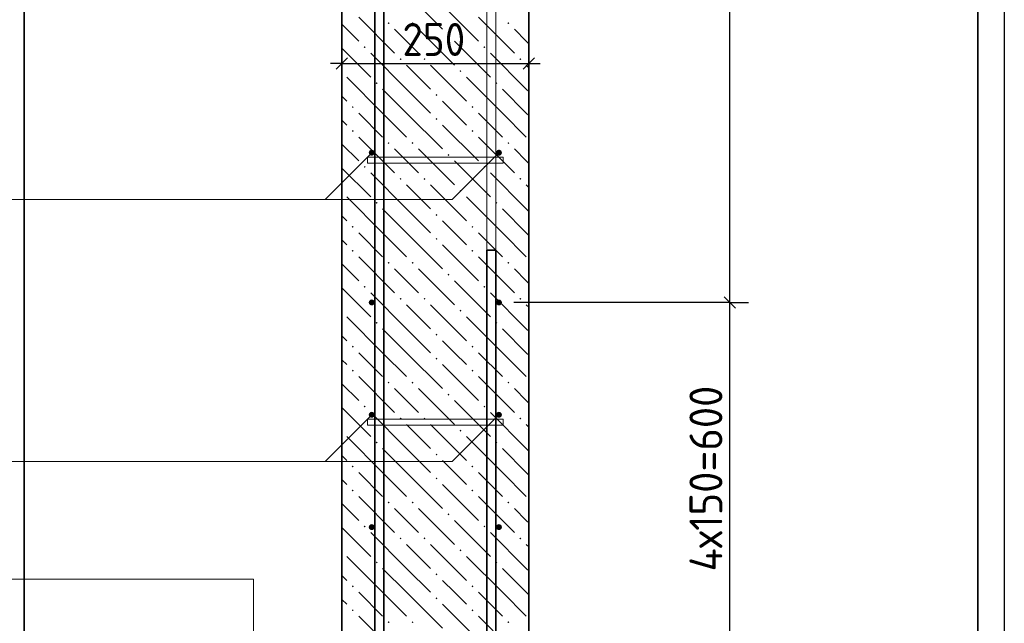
# Model space of a CAD drawing. Header units: millimetres. Extents: x 0 to 42000, y 0 to 29700.
# Tile 4 of 23: x 4718 to 11298, y 11811 to 15841. Entities that reach past the tile are written whole.
import ezdxf

# ---------------------------------------------------------------- set-up
doc = ezdxf.new("R2010")
doc.units = ezdxf.units.MM
for name, color, linetype, lineweight in [('Standard', 7, 'Continuous', 25), ('Выпуски арматуры Г-обр.', 52, 'Continuous', 25), ('ЖБ Стена верхний уровень', 7, 'Continuous', 35), ('Позиционная метка линия выноска', 7, 'Continuous', 13), ('Стена фоновая арматура У1', 7, 'Continuous', 18), ('Стена фоновая арматура Х1', 7, 'Continuous', 35), ('Стена фоновая затяжка С-обр.', 52, 'Continuous', 25)]:
    doc.layers.add(name, color=color, linetype=linetype, lineweight=lineweight)
doc.styles.add('ISOCPEUR', font='txt')

msp = doc.modelspace()

# ---------------------------------------------------------------- hatches: boundary and pattern name
at = {"layer": 'ЖБ Стена верхний уровень', "linetype": 'Continuous', "lineweight": 18, "transparency": 33554687}
for points in [[(7177.3, 15817.9), (7183.8, 15824.4), (7190.3, 15817.9), (7183.8, 15811.4)], [(7337.3, 15817.9), (7343.8, 15824.4), (7350.3, 15817.9), (7343.8, 15811.4)], [(7977.3, 15817.9), (7983.8, 15824.4), (7990.3, 15817.9), (7983.8, 15811.4)], [(7577.3, 15737.9), (7583.8, 15744.4), (7590.3, 15737.9), (7583.8, 15731.4)], [(7017.3, 15657.9), (7023.8, 15664.4), (7030.3, 15657.9), (7023.8, 15651.4)], [(7817.3, 15657.9), (7823.8, 15664.4), (7830.3, 15657.9), (7823.8, 15651.4)], [(7257.3, 15577.9), (7263.8, 15584.4), (7270.3, 15577.9), (7263.8, 15571.4)], [(7417.3, 15577.9), (7423.8, 15584.4), (7430.3, 15577.9), (7423.8, 15571.4)], [(8057.3, 15577.9), (8063.8, 15584.4), (8070.3, 15577.9), (8063.8, 15571.4)], [(7657.3, 15497.9), (7663.8, 15504.4), (7670.3, 15497.9), (7663.8, 15491.4)], [(7097.3, 15417.9), (7103.8, 15424.4), (7110.3, 15417.9), (7103.8, 15411.4)], [(7897.3, 15417.9), (7903.8, 15424.4), (7910.3, 15417.9), (7903.8, 15411.4)], [(7497.3, 15337.9), (7503.8, 15344.4), (7510.3, 15337.9), (7503.8, 15331.4)], [(6937.3, 15257.9), (6943.8, 15264.4), (6950.3, 15257.9), (6943.8, 15251.4)], [(7737.3, 15257.9), (7743.8, 15264.4), (7750.3, 15257.9), (7743.8, 15251.4)], [(7497.3, 15177.9), (7503.8, 15184.4), (7510.3, 15177.9), (7503.8, 15171.4)], [(6937.3, 15097.9), (6943.8, 15104.4), (6950.3, 15097.9), (6943.8, 15091.4)], [(7737.3, 15097.9), (7743.8, 15104.4), (7750.3, 15097.9), (7743.8, 15091.4)], [(7177.3, 15017.9), (7183.8, 15024.4), (7190.3, 15017.9), (7183.8, 15011.4)], [(7337.3, 15017.9), (7343.8, 15024.4), (7350.3, 15017.9), (7343.8, 15011.4)], [(7977.3, 15017.9), (7983.8, 15024.4), (7990.3, 15017.9), (7983.8, 15011.4)], [(7577.3, 14937.9), (7583.8, 14944.4), (7590.3, 14937.9), (7583.8, 14931.4)], [(7017.3, 14857.9), (7023.8, 14864.4), (7030.3, 14857.9), (7023.8, 14851.4)], [(7817.3, 14857.9), (7823.8, 14864.4), (7830.3, 14857.9), (7823.8, 14851.4)], [(7257.3, 14777.9), (7263.8, 14784.4), (7270.3, 14777.9), (7263.8, 14771.4)], [(7417.3, 14777.9), (7423.8, 14784.4), (7430.3, 14777.9), (7423.8, 14771.4)], [(8057.3, 14777.9), (8063.8, 14784.4), (8070.3, 14777.9), (8063.8, 14771.4)], [(7657.3, 14697.9), (7663.8, 14704.4), (7670.3, 14697.9), (7663.8, 14691.4)], [(7097.3, 14617.9), (7103.8, 14624.4), (7110.3, 14617.9), (7103.8, 14611.4)], [(7897.3, 14617.9), (7903.8, 14624.4), (7910.3, 14617.9), (7903.8, 14611.4)], [(7497.3, 14537.9), (7503.8, 14544.4), (7510.3, 14537.9), (7503.8, 14531.4)], [(6937.3, 14457.9), (6943.8, 14464.4), (6950.3, 14457.9), (6943.8, 14451.4)], [(7737.3, 14457.9), (7743.8, 14464.4), (7750.3, 14457.9), (7743.8, 14451.4)], [(7497.3, 14377.9), (7503.8, 14384.4), (7510.3, 14377.9), (7503.8, 14371.4)], [(6937.3, 14297.9), (6943.8, 14304.4), (6950.3, 14297.9), (6943.8, 14291.4)], [(7737.3, 14297.9), (7743.8, 14304.4), (7750.3, 14297.9), (7743.8, 14291.4)], [(7177.3, 14217.9), (7183.8, 14224.4), (7190.3, 14217.9), (7183.8, 14211.4)], [(7337.3, 14217.9), (7343.8, 14224.4), (7350.3, 14217.9), (7343.8, 14211.4)], [(7977.3, 14217.9), (7983.8, 14224.4), (7990.3, 14217.9), (7983.8, 14211.4)], [(7577.3, 14137.9), (7583.8, 14144.4), (7590.3, 14137.9), (7583.8, 14131.4)], [(7017.3, 14057.9), (7023.8, 14064.4), (7030.3, 14057.9), (7023.8, 14051.4)], [(7817.3, 14057.9), (7823.8, 14064.4), (7830.3, 14057.9), (7823.8, 14051.4)], [(7257.3, 13977.9), (7263.8, 13984.4), (7270.3, 13977.9), (7263.8, 13971.4)], [(7417.3, 13977.9), (7423.8, 13984.4), (7430.3, 13977.9), (7423.8, 13971.4)], [(8057.3, 13977.9), (8063.8, 13984.4), (8070.3, 13977.9), (8063.8, 13971.4)], [(7657.3, 13897.9), (7663.8, 13904.4), (7670.3, 13897.9), (7663.8, 13891.4)], [(7097.3, 13817.9), (7103.8, 13824.4), (7110.3, 13817.9), (7103.8, 13811.4)], [(7897.3, 13817.9), (7903.8, 13824.4), (7910.3, 13817.9), (7903.8, 13811.4)], [(7497.3, 13737.9), (7503.8, 13744.4), (7510.3, 13737.9), (7503.8, 13731.4)], [(6937.3, 13657.9), (6943.8, 13664.4), (6950.3, 13657.9), (6943.8, 13651.4)], [(7737.3, 13657.9), (7743.8, 13664.4), (7750.3, 13657.9), (7743.8, 13651.4)], [(7497.3, 13577.9), (7503.8, 13584.4), (7510.3, 13577.9), (7503.8, 13571.4)], [(6937.3, 13497.9), (6943.8, 13504.4), (6950.3, 13497.9), (6943.8, 13491.4)], [(7737.3, 13497.9), (7743.8, 13504.4), (7750.3, 13497.9), (7743.8, 13491.4)], [(7177.3, 13417.9), (7183.8, 13424.4), (7190.3, 13417.9), (7183.8, 13411.4)], [(7337.3, 13417.9), (7343.8, 13424.4), (7350.3, 13417.9), (7343.8, 13411.4)], [(7977.3, 13417.9), (7983.8, 13424.4), (7990.3, 13417.9), (7983.8, 13411.4)], [(7577.3, 13337.9), (7583.8, 13344.4), (7590.3, 13337.9), (7583.8, 13331.4)], [(7017.3, 13257.9), (7023.8, 13264.4), (7030.3, 13257.9), (7023.8, 13251.4)], [(7817.3, 13257.9), (7823.8, 13264.4), (7830.3, 13257.9), (7823.8, 13251.4)], [(7257.3, 13177.9), (7263.8, 13184.4), (7270.3, 13177.9), (7263.8, 13171.4)], [(7417.3, 13177.9), (7423.8, 13184.4), (7430.3, 13177.9), (7423.8, 13171.4)], [(8057.3, 13177.9), (8063.8, 13184.4), (8070.3, 13177.9), (8063.8, 13171.4)], [(7657.3, 13097.9), (7663.8, 13104.4), (7670.3, 13097.9), (7663.8, 13091.4)], [(7097.3, 13017.9), (7103.8, 13024.4), (7110.3, 13017.9), (7103.8, 13011.4)], [(7897.3, 13017.9), (7903.8, 13024.4), (7910.3, 13017.9), (7903.8, 13011.4)], [(7497.3, 12937.9), (7503.8, 12944.4), (7510.3, 12937.9), (7503.8, 12931.4)], [(6937.3, 12857.9), (6943.8, 12864.4), (6950.3, 12857.9), (6943.8, 12851.4)], [(7737.3, 12857.9), (7743.8, 12864.4), (7750.3, 12857.9), (7743.8, 12851.4)], [(7497.3, 12777.9), (7503.8, 12784.4), (7510.3, 12777.9), (7503.8, 12771.4)], [(6937.3, 12697.9), (6943.8, 12704.4), (6950.3, 12697.9), (6943.8, 12691.4)], [(7737.3, 12697.9), (7743.8, 12704.4), (7750.3, 12697.9), (7743.8, 12691.4)], [(7177.3, 12617.9), (7183.8, 12624.4), (7190.3, 12617.9), (7183.8, 12611.4)], [(7337.3, 12617.9), (7343.8, 12624.4), (7350.3, 12617.9), (7343.8, 12611.4)], [(7977.3, 12617.9), (7983.8, 12624.4), (7990.3, 12617.9), (7983.8, 12611.4)], [(7577.3, 12537.9), (7583.8, 12544.4), (7590.3, 12537.9), (7583.8, 12531.4)], [(7017.3, 12457.9), (7023.8, 12464.4), (7030.3, 12457.9), (7023.8, 12451.4)], [(7817.3, 12457.9), (7823.8, 12464.4), (7830.3, 12457.9), (7823.8, 12451.4)], [(7257.3, 12377.9), (7263.8, 12384.4), (7270.3, 12377.9), (7263.8, 12371.4)], [(7417.3, 12377.9), (7423.8, 12384.4), (7430.3, 12377.9), (7423.8, 12371.4)], [(8057.3, 12377.9), (8063.8, 12384.4), (8070.3, 12377.9), (8063.8, 12371.4)], [(7657.3, 12297.9), (7663.8, 12304.4), (7670.3, 12297.9), (7663.8, 12291.4)], [(7097.3, 12217.9), (7103.8, 12224.4), (7110.3, 12217.9), (7103.8, 12211.4)], [(7897.3, 12217.9), (7903.8, 12224.4), (7910.3, 12217.9), (7903.8, 12211.4)], [(7497.3, 12137.9), (7503.8, 12144.4), (7510.3, 12137.9), (7503.8, 12131.4)], [(6937.3, 12057.9), (6943.8, 12064.4), (6950.3, 12057.9), (6943.8, 12051.4)], [(7737.3, 12057.9), (7743.8, 12064.4), (7750.3, 12057.9), (7743.8, 12051.4)], [(7497.3, 11977.9), (7503.8, 11984.4), (7510.3, 11977.9), (7503.8, 11971.4)], [(6937.3, 11897.9), (6943.8, 11904.4), (6950.3, 11897.9), (6943.8, 11891.4)], [(7737.3, 11897.9), (7743.8, 11904.4), (7750.3, 11897.9), (7743.8, 11891.4)], [(7177.3, 11817.9), (7183.8, 11824.4), (7190.3, 11817.9), (7183.8, 11811.4)], [(7337.3, 11817.9), (7343.8, 11824.4), (7350.3, 11817.9), (7343.8, 11811.4)], [(7977.3, 11817.9), (7983.8, 11824.4), (7990.3, 11817.9), (7983.8, 11811.4)]]:
    msp.add_hatch(color=7, dxfattribs=at).paths.add_polyline_path(points, flags=16)
at = {"layer": 'Стена фоновая арматура У1', "linetype": 'Continuous', "lineweight": 13, "transparency": 33554687}
for points in [[(7090.9, 14953.2), (7089.3, 14960.9), (7085, 14967.4), (7078.5, 14971.7), (7070.9, 14973.2), (7063.2, 14971.7), (7056.7, 14967.4), (7052.4, 14960.9), (7050.9, 14953.2), (7052.4, 14945.6), (7056.7, 14939.1), (7063.2, 14934.8), (7070.9, 14933.2), (7078.5, 14934.8), (7085, 14939.1), (7089.3, 14945.6)], [(7940.9, 14953.2), (7939.3, 14960.9), (7935, 14967.4), (7928.5, 14971.7), (7920.9, 14973.2), (7913.2, 14971.7), (7906.7, 14967.4), (7902.4, 14960.9), (7900.9, 14953.2), (7902.4, 14945.6), (7906.7, 14939.1), (7913.2, 14934.8), (7920.9, 14933.2), (7928.5, 14934.8), (7935, 14939.1), (7939.3, 14945.6)], [(7090.9, 13953.2), (7089.3, 13960.9), (7085, 13967.4), (7078.5, 13971.7), (7070.9, 13973.2), (7063.2, 13971.7), (7056.7, 13967.4), (7052.4, 13960.9), (7050.9, 13953.2), (7052.4, 13945.6), (7056.7, 13939.1), (7063.2, 13934.8), (7070.9, 13933.2), (7078.5, 13934.8), (7085, 13939.1), (7089.3, 13945.6)], [(7940.9, 13953.2), (7939.3, 13960.9), (7935, 13967.4), (7928.5, 13971.7), (7920.9, 13973.2), (7913.2, 13971.7), (7906.7, 13967.4), (7902.4, 13960.9), (7900.9, 13953.2), (7902.4, 13945.6), (7906.7, 13939.1), (7913.2, 13934.8), (7920.9, 13933.2), (7928.5, 13934.8), (7935, 13939.1), (7939.3, 13945.6)], [(7090.9, 13203.2), (7089.3, 13210.9), (7085, 13217.4), (7078.5, 13221.7), (7070.9, 13223.2), (7063.2, 13221.7), (7056.7, 13217.4), (7052.4, 13210.9), (7050.9, 13203.2), (7052.4, 13195.6), (7056.7, 13189.1), (7063.2, 13184.8), (7070.9, 13183.2), (7078.5, 13184.8), (7085, 13189.1), (7089.3, 13195.6)], [(7940.9, 13203.2), (7939.3, 13210.9), (7935, 13217.4), (7928.5, 13221.7), (7920.9, 13223.2), (7913.2, 13221.7), (7906.7, 13217.4), (7902.4, 13210.9), (7900.9, 13203.2), (7902.4, 13195.6), (7906.7, 13189.1), (7913.2, 13184.8), (7920.9, 13183.2), (7928.5, 13184.8), (7935, 13189.1), (7939.3, 13195.6)], [(7090.9, 12453.2), (7089.3, 12460.9), (7085, 12467.4), (7078.5, 12471.7), (7070.9, 12473.2), (7063.2, 12471.7), (7056.7, 12467.4), (7052.4, 12460.9), (7050.9, 12453.2), (7052.4, 12445.6), (7056.7, 12439.1), (7063.2, 12434.8), (7070.9, 12433.2), (7078.5, 12434.8), (7085, 12439.1), (7089.3, 12445.6)], [(7940.9, 12453.2), (7939.3, 12460.9), (7935, 12467.4), (7928.5, 12471.7), (7920.9, 12473.2), (7913.2, 12471.7), (7906.7, 12467.4), (7902.4, 12460.9), (7900.9, 12453.2), (7902.4, 12445.6), (7906.7, 12439.1), (7913.2, 12434.8), (7920.9, 12433.2), (7928.5, 12434.8), (7935, 12439.1), (7939.3, 12445.6)]]:
    msp.add_hatch(color=7, dxfattribs=at).paths.add_polyline_path(points)

# ---------------------------------------------------------------- linework, layer by layer
at = {"layer": 'Standard', "color": 7, "linetype": 'Continuous', "lineweight": -3, "transparency": 33554687}
for p, q in [((11298, 25003.2), (11298, 11303.2)), ((9464, 13953.2), (9464, 23953.2)), ((6870.9, 15549.2), (6870.9, 15674.2)), ((8120.9, 15549.2), (8120.9, 15674.2)), ((6870.9, 15549.2), (6795.9, 15549.2)), ((6870.9, 15549.2), (6870.9, 15424.2)), ((6870.9, 15549.2), (6870.9, 15549.2)), ((6870.9, 15549.2), (8120.9, 15549.2)), ((8120.9, 15549.2), (8120.9, 15424.2)), ((8120.9, 15549.2), (8120.9, 15549.2)), ((8120.9, 15549.2), (8195.9, 15549.2)), ((9464, 13953.2), (9339, 13953.2)), ((9464, 13953.2), (9589, 13953.2))]:
    msp.add_line(p, q, dxfattribs=at)
at = {"layer": 'Standard', "color": 7, "linetype": 'Continuous', "lineweight": 25, "transparency": 33554687}
for p, q in [((6833.4, 15511.7), (6908.4, 15586.7)), ((8083.4, 15511.7), (8158.4, 15586.7)), ((9501.5, 13915.7), (9426.5, 13990.7))]:
    msp.add_line(p, q, dxfattribs=at)
at = {"layer": 'Standard', "color": 254, "linetype": 'Continuous', "lineweight": 35, "true_color": 0xc4c4ff, "transparency": 33554687}
msp.add_lwpolyline([(4747.3, 8803.2), (11120.9, 8803.2), (11120.9, 26503.2), (4747.3, 26503.2), (4747.3, 8803.2)], dxfattribs=at)
at = {"layer": 'Standard', "color": 7, "linetype": 'Continuous', "lineweight": -3, "transparency": 33554687}
for points in [[(9464, 13953.2), (9447, 13953.2), (9447, 13953.2), (9447, 13953.2), (9447, 13953.2), (9447, 13953.2), (9447, 13953.2), (8020.9, 13953.2)], [(9464, 11703.2), (9464, 12120.9), (9464, 12120.9), (9464, 13953.2)]]:
    msp.add_lwpolyline(points, dxfattribs=at)
at = {"layer": 'Выпуски арматуры Г-обр.', "color": 7, "linetype": 'Continuous', "lineweight": 35, "transparency": 33554687}
for points in [[(7150.9, 16303.2), (7150.9, 9924.1), (7145.6, 9886.4), (7132.7, 9847.2), (7112.5, 9811.1), (7087.7, 9781.4), (7058, 9756.6), (7021.9, 9736.4), (6982.7, 9723.5), (6945.1, 9718.2), (6115.9, 9718.2), (6115.9, 9778.2), (6940.9, 9778.2), (6969.1, 9782.2), (6997.6, 9791.6), (7023.8, 9806.2), (7045.1, 9824), (7062.9, 9845.3), (7077.5, 9871.5), (7087, 9900), (7090.9, 9928.2), (7090.9, 16303.2), (7150.9, 16303.2)], [(7900.9, 14303.2), (7900.9, 9928.2), (7904.8, 9900), (7914.2, 9871.5), (7928.9, 9845.3), (7946.7, 9824), (7967.9, 9806.2), (7994.1, 9791.6), (8022.7, 9782.2), (8050.9, 9778.2), (8875.9, 9778.2), (8875.9, 9718.2), (8046.7, 9718.2), (8009, 9723.5), (7969.8, 9736.4), (7933.8, 9756.6), (7904.1, 9781.4), (7879.2, 9811.1), (7859, 9847.2), (7846.1, 9886.4), (7840.9, 9924.1), (7840.9, 14303.2), (7900.9, 14303.2)]]:
    msp.add_lwpolyline(points, dxfattribs=at)
at = {"layer": 'ЖБ Стена верхний уровень', "color": 7, "linetype": 'Continuous', "lineweight": 35, "transparency": 33554687}
for p, q in [((6870.9, 25003.2), (6870.9, 11303.2)), ((8120.9, 11303.2), (8120.9, 25003.2))]:
    msp.add_line(p, q, dxfattribs=at)
at = {"layer": 'ЖБ Стена верхний уровень', "color": 9, "linetype": 'Continuous', "lineweight": 18, "true_color": 0xc7c7c7, "transparency": 33554687}
for p, q in [((7303.8, 16017.9), (7543.8, 15777.9)), ((7543.8, 15937.9), (7783.8, 15697.9)), ((6983.8, 15857.9), (7223.8, 15617.9)), ((7783.8, 15857.9), (8023.8, 15617.9)), ((6870.9, 15810.8), (6983.8, 15697.9)), ((7303.8, 15697.9), (7223.8, 15777.9)), ((7383.8, 15777.9), (7623.8, 15537.9)), ((8103.8, 15697.9), (8023.8, 15777.9)), ((7383.8, 15617.9), (7303.8, 15697.9)), ((7623.8, 15697.9), (7863.8, 15457.9)), ((8120.9, 15680.8), (8103.8, 15697.9)), ((6870.9, 15650.8), (7063.8, 15457.9)), ((7303.8, 15377.9), (7063.8, 15617.9)), ((8103.8, 15377.9), (7863.8, 15617.9)), ((7303.8, 15537.9), (7463.8, 15377.9)), ((7463.8, 15537.9), (7703.8, 15297.9)), ((8103.8, 15537.9), (8120.9, 15520.8)), ((7143.8, 15217.9), (6903.8, 15457.9)), ((7943.8, 15217.9), (7703.8, 15457.9)), ((7143.8, 15377.9), (7303.8, 15217.9)), ((7303.8, 15377.9), (7463.8, 15217.9)), ((7943.8, 15377.9), (8103.8, 15217.9)), ((8103.8, 15377.9), (8120.9, 15360.8)), ((6870.9, 15330.8), (6903.8, 15297.9)), ((7623.8, 15217.9), (7543.8, 15297.9)), ((6983.8, 15217.9), (7143.8, 15057.9)), ((7143.8, 15217.9), (7303.8, 15057.9)), ((7303.8, 15217.9), (7543.8, 14977.9)), ((7703.8, 15137.9), (7623.8, 15217.9)), ((7783.8, 15217.9), (7943.8, 15057.9)), ((7943.8, 15217.9), (8103.8, 15057.9)), ((8103.8, 15217.9), (8120.9, 15200.8)), ((6903.8, 15137.9), (6870.9, 15170.8)), ((7543.8, 15137.9), (7783.8, 14897.9)), ((6870.9, 15010.8), (6983.8, 14897.9)), ((6983.8, 15057.9), (7223.8, 14817.9)), ((7783.8, 15057.9), (8023.8, 14817.9)), ((7303.8, 14897.9), (7223.8, 14977.9)), ((7383.8, 14977.9), (7623.8, 14737.9)), ((8103.8, 14897.9), (8023.8, 14977.9)), ((7383.8, 14817.9), (7303.8, 14897.9)), ((7623.8, 14897.9), (7863.8, 14657.9)), ((8120.9, 14880.8), (8103.8, 14897.9)), ((6870.9, 14850.8), (7063.8, 14657.9)), ((7303.8, 14577.9), (7063.8, 14817.9)), ((8103.8, 14577.9), (7863.8, 14817.9)), ((7303.8, 14737.9), (7463.8, 14577.9)), ((7463.8, 14737.9), (7703.8, 14497.9)), ((8103.8, 14737.9), (8120.9, 14720.8)), ((7143.8, 14417.9), (6903.8, 14657.9)), ((7943.8, 14417.9), (7703.8, 14657.9)), ((7143.8, 14577.9), (7303.8, 14417.9)), ((7303.8, 14577.9), (7463.8, 14417.9)), ((7943.8, 14577.9), (8103.8, 14417.9)), ((8103.8, 14577.9), (8120.9, 14560.8)), ((6870.9, 14530.8), (6903.8, 14497.9)), ((7623.8, 14417.9), (7543.8, 14497.9)), ((6983.8, 14417.9), (7143.8, 14257.9)), ((7143.8, 14417.9), (7303.8, 14257.9)), ((7303.8, 14417.9), (7543.8, 14177.9)), ((7703.8, 14337.9), (7623.8, 14417.9)), ((7783.8, 14417.9), (7943.8, 14257.9)), ((7943.8, 14417.9), (8103.8, 14257.9)), ((8103.8, 14417.9), (8120.9, 14400.8)), ((6903.8, 14337.9), (6870.9, 14370.8)), ((7543.8, 14337.9), (7783.8, 14097.9)), ((6983.8, 14257.9), (7223.8, 14017.9)), ((7783.8, 14257.9), (8023.8, 14017.9)), ((6870.9, 14210.8), (6983.8, 14097.9)), ((7303.8, 14097.9), (7223.8, 14177.9)), ((7383.8, 14177.9), (7623.8, 13937.9)), ((8103.8, 14097.9), (8023.8, 14177.9)), ((7383.8, 14017.9), (7303.8, 14097.9)), ((7623.8, 14097.9), (7863.8, 13857.9)), ((8120.9, 14080.8), (8103.8, 14097.9)), ((6870.9, 14050.8), (7063.8, 13857.9)), ((7303.8, 13777.9), (7063.8, 14017.9)), ((8103.8, 13777.9), (7863.8, 14017.9)), ((7303.8, 13937.9), (7463.8, 13777.9)), ((7463.8, 13937.9), (7703.8, 13697.9)), ((8103.8, 13937.9), (8120.9, 13920.8)), ((7143.8, 13617.9), (6903.8, 13857.9)), ((7943.8, 13617.9), (7703.8, 13857.9)), ((7143.8, 13777.9), (7303.8, 13617.9)), ((7303.8, 13777.9), (7463.8, 13617.9)), ((7943.8, 13777.9), (8103.8, 13617.9)), ((8103.8, 13777.9), (8120.9, 13760.8)), ((6870.9, 13730.8), (6903.8, 13697.9)), ((7623.8, 13617.9), (7543.8, 13697.9)), ((6903.8, 13537.9), (6870.9, 13570.8)), ((6983.8, 13617.9), (7143.8, 13457.9)), ((7143.8, 13617.9), (7303.8, 13457.9)), ((7303.8, 13617.9), (7543.8, 13377.9)), ((7703.8, 13537.9), (7623.8, 13617.9)), ((7783.8, 13617.9), (7943.8, 13457.9)), ((7943.8, 13617.9), (8103.8, 13457.9)), ((8103.8, 13617.9), (8120.9, 13600.8)), ((7543.8, 13537.9), (7783.8, 13297.9)), ((6983.8, 13457.9), (7223.8, 13217.9)), ((7783.8, 13457.9), (8023.8, 13217.9)), ((6870.9, 13410.8), (6983.8, 13297.9)), ((7303.8, 13297.9), (7223.8, 13377.9)), ((7383.8, 13377.9), (7623.8, 13137.9)), ((8103.8, 13297.9), (8023.8, 13377.9)), ((7383.8, 13217.9), (7303.8, 13297.9)), ((7623.8, 13297.9), (7863.8, 13057.9)), ((8120.9, 13280.8), (8103.8, 13297.9)), ((6870.9, 13250.8), (7063.8, 13057.9)), ((7303.8, 12977.9), (7063.8, 13217.9)), ((8103.8, 12977.9), (7863.8, 13217.9)), ((7303.8, 13137.9), (7463.8, 12977.9)), ((7463.8, 13137.9), (7703.8, 12897.9)), ((8103.8, 13137.9), (8120.9, 13120.8)), ((7143.8, 12817.9), (6903.8, 13057.9)), ((7943.8, 12817.9), (7703.8, 13057.9)), ((7143.8, 12977.9), (7303.8, 12817.9)), ((7303.8, 12977.9), (7463.8, 12817.9)), ((7943.8, 12977.9), (8103.8, 12817.9)), ((8103.8, 12977.9), (8120.9, 12960.8)), ((6870.9, 12930.8), (6903.8, 12897.9)), ((7623.8, 12817.9), (7543.8, 12897.9)), ((6903.8, 12737.9), (6870.9, 12770.8)), ((6983.8, 12817.9), (7143.8, 12657.9)), ((7143.8, 12817.9), (7303.8, 12657.9)), ((7303.8, 12817.9), (7543.8, 12577.9)), ((7703.8, 12737.9), (7623.8, 12817.9)), ((7783.8, 12817.9), (7943.8, 12657.9)), ((7943.8, 12817.9), (8103.8, 12657.9)), ((8103.8, 12817.9), (8120.9, 12800.8)), ((7543.8, 12737.9), (7783.8, 12497.9)), ((6983.8, 12657.9), (7223.8, 12417.9)), ((7783.8, 12657.9), (8023.8, 12417.9)), ((6870.9, 12610.8), (6983.8, 12497.9)), ((7303.8, 12497.9), (7223.8, 12577.9)), ((7383.8, 12577.9), (7623.8, 12337.9)), ((8103.8, 12497.9), (8023.8, 12577.9)), ((6870.9, 12450.8), (7063.8, 12257.9)), ((7383.8, 12417.9), (7303.8, 12497.9)), ((7623.8, 12497.9), (7863.8, 12257.9)), ((8120.9, 12480.8), (8103.8, 12497.9)), ((7303.8, 12177.9), (7063.8, 12417.9)), ((8103.8, 12177.9), (7863.8, 12417.9)), ((7303.8, 12337.9), (7463.8, 12177.9)), ((7463.8, 12337.9), (7703.8, 12097.9)), ((8103.8, 12337.9), (8120.9, 12320.8)), ((7143.8, 12017.9), (6903.8, 12257.9)), ((7943.8, 12017.9), (7703.8, 12257.9)), ((7143.8, 12177.9), (7303.8, 12017.9)), ((7303.8, 12177.9), (7463.8, 12017.9)), ((7943.8, 12177.9), (8103.8, 12017.9)), ((8103.8, 12177.9), (8120.9, 12160.8)), ((6870.9, 12130.8), (6903.8, 12097.9)), ((7623.8, 12017.9), (7543.8, 12097.9)), ((6983.8, 12017.9), (7143.8, 11857.9)), ((7143.8, 12017.9), (7303.8, 11857.9)), ((7303.8, 12017.9), (7543.8, 11777.9)), ((7703.8, 11937.9), (7623.8, 12017.9)), ((7783.8, 12017.9), (7943.8, 11857.9)), ((7943.8, 12017.9), (8103.8, 11857.9)), ((8103.8, 12017.9), (8120.9, 12000.8)), ((6903.8, 11937.9), (6870.9, 11970.8)), ((7543.8, 11937.9), (7783.8, 11697.9)), ((6983.8, 11857.9), (7223.8, 11617.9)), ((7783.8, 11857.9), (8023.8, 11617.9))]:
    msp.add_line(p, q, dxfattribs=at)
at = {"layer": 'Позиционная метка линия выноска', "color": 7, "linetype": 'Continuous', "lineweight": 13, "transparency": 33554687}
for points in [[(3305, 14641.1), (7608.7, 14641.1), (7920.9, 14953.2)], [(4555, 14641.1), (6758.7, 14641.1), (7070.9, 14953.2)], [(3305, 12891.1), (7608.7, 12891.1), (7920.9, 13203.2)], [(4555, 12891.1), (6758.7, 12891.1), (7070.9, 13203.2)], [(6279.6, 11303.2), (6279.6, 12106.1), (3000, 12106.1)]]:
    msp.add_lwpolyline(points, dxfattribs=at)
at = {"layer": 'Стена фоновая арматура Х1', "color": 7, "linetype": 'Continuous', "lineweight": 18, "transparency": 33554687}
for points in [[(7090.9, 11303.2), (7090.9, 25488.2), (7096, 25524.8), (7108.5, 25562.9), (7128.2, 25597.9), (7152.3, 25626.8), (7181.2, 25650.9), (7216.3, 25670.6), (7254.4, 25683.2), (7291, 25688.2), (9650.9, 25688.2), (9650.9, 25628.2), (7295.1, 25628.2), (7268, 25624.5), (7240.5, 25615.4), (7215.4, 25601.3), (7194.9, 25584.2), (7177.8, 25563.8), (7163.7, 25538.6), (7154.7, 25511.1), (7150.9, 25484), (7150.9, 11303.2), (7090.9, 11303.2)], [(7840.9, 11303.2), (7840.9, 25388.2), (7846, 25424.8), (7858.5, 25462.9), (7878.2, 25497.9), (7902.3, 25526.8), (7931.2, 25550.9), (7966.3, 25570.6), (8004.4, 25583.2), (8041, 25588.2), (10500.9, 25588.2), (10500.9, 25528.2), (8045.1, 25528.2), (8018, 25524.5), (7990.5, 25515.4), (7965.4, 25501.3), (7944.9, 25484.2), (7927.8, 25463.8), (7913.7, 25438.6), (7904.7, 25411.1), (7900.9, 25384), (7900.9, 11303.2), (7840.9, 11303.2)]]:
    msp.add_lwpolyline(points, dxfattribs=at)
at = {"layer": 'Стена фоновая затяжка С-обр.', "color": 98, "linetype": 'Continuous', "lineweight": 13, "true_color": 0x005000, "transparency": 33554687}
for points in [[(7948.4, 14883.2), (7043.4, 14883.2), (7043.4, 14923.2), (7948.4, 14923.2), (7948.4, 14883.2)], [(7948.4, 13133.2), (7043.4, 13133.2), (7043.4, 13173.2), (7948.4, 13173.2), (7948.4, 13133.2)]]:
    msp.add_lwpolyline(points, dxfattribs=at)

# ---------------------------------------------------------------- texts
at = {"layer": 'Standard', "color": 7, "linetype": 'Continuous', "lineweight": 25, "transparency": 33554687, "insert": (7275.9, 15599.2), "char_height": 220, "width": 561.996, "attachment_point": 7, "style": 'ISOCPEUR'}
msp.add_mtext('\\W0.91;250', dxfattribs=at)
at = {"layer": 'Standard', "color": 7, "linetype": 'Continuous', "lineweight": 25, "transparency": 33554687, "insert": (9414, 12157.2), "char_height": 220, "width": 1466.324, "attachment_point": 7, "rotation": 90, "style": 'ISOCPEUR'}
msp.add_mtext('\\W0.94;4х150=600', dxfattribs=at)

doc.saveas('drawing.dxf')
